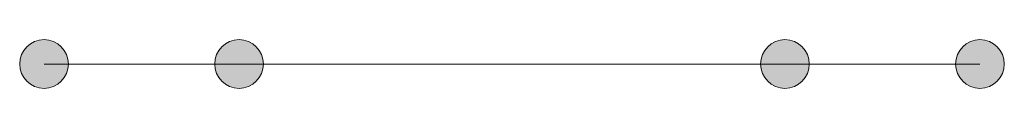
# Model space of a CAD drawing. Header units: metres. Extents: x -0.0005 to 0.0197, y -0.0005 to 0.0005.
import ezdxf

# ---------------------------------------------------------------- set-up
doc = ezdxf.new("R2010")
doc.units = ezdxf.units.M
doc.header["$MEASUREMENT"] = 0
doc.layers.add('FLT_Rückleiter_Gleisverbinder_flf', color=5, linetype='Continuous', lineweight=0)
doc.layers.add('FLT_Rückleiter_Gleisverbinder_sym', color=5, linetype='Continuous', lineweight=5)

msp = doc.modelspace()

# ---------------------------------------------------------------- hatches: boundary and pattern name
at = {"layer": 'FLT_Rückleiter_Gleisverbinder_flf'}
h = msp.add_hatch(color=256, dxfattribs=at)
edge = h.paths.add_edge_path()
edge.add_arc((0, 0), 0.0005, 0, 360)
h = msp.add_hatch(color=256, dxfattribs=at)
edge = h.paths.add_edge_path()
edge.add_arc((0.004, 0), 0.0005, 0, 360)
h = msp.add_hatch(color=256, dxfattribs=at)
edge = h.paths.add_edge_path()
edge.add_arc((0.0152, 0), 0.0005, 0, 360)
h = msp.add_hatch(color=256, dxfattribs=at)
edge = h.paths.add_edge_path()
edge.add_arc((0.0192, 0), 0.0005, 0, 360)

# ---------------------------------------------------------------- linework, layer by layer
at = {"layer": 'FLT_Rückleiter_Gleisverbinder_sym'}
for p, q in [((0.0152, 0), (0.0192, 0)), ((0, 0), (0.004, 0)), ((0.004, 0), (0.0152, 0))]:
    msp.add_line(p, q, dxfattribs=at)
for centre in [(0, 0), (0.004, 0), (0.0152, 0), (0.0192, 0)]:
    msp.add_circle(centre, 0.0005, dxfattribs=at)

doc.saveas('drawing.dxf')
